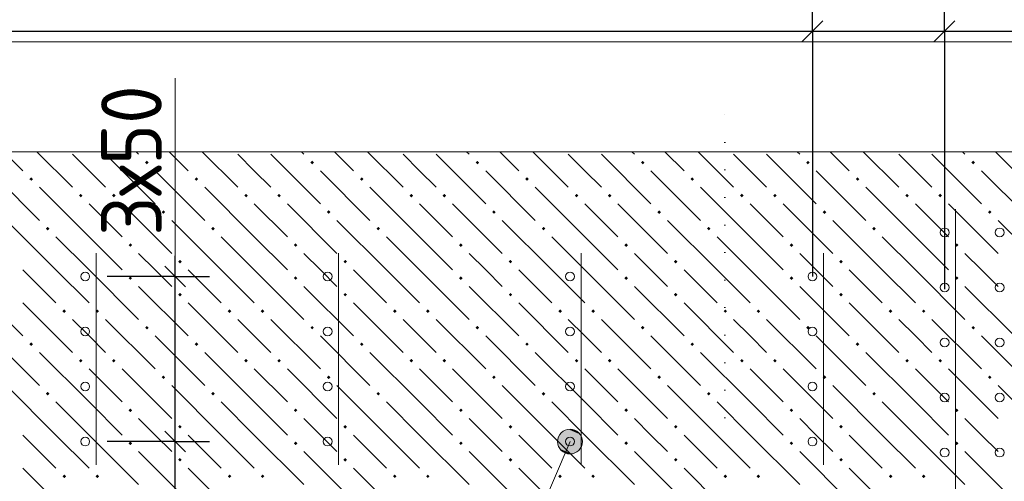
# Model space of a CAD drawing. Header units: millimetres. Extents: x 0 to 50400, y 0 to 35640.
# Tile 35 of 52: x 8130 to 12419, y 22354 to 24367. Entities that reach past the tile are written whole.
import ezdxf

# ---------------------------------------------------------------- set-up
doc = ezdxf.new("R2010")
doc.units = ezdxf.units.MM
doc.linetypes.add('______9', pattern=[120, 0, -120])
for name, color, linetype, lineweight in [('Standard', 7, 'Continuous', 25), ('ЖБ Перекрытие верхний уровень', 7, 'Continuous', 35), ('Общий01', 7, 'Continuous', 13), ('Размерная линия_ общее', 7, 'Continuous', 13)]:
    doc.layers.add(name, color=color, linetype=linetype, lineweight=lineweight)
doc.layers.add('Вспомогательная арматура', color=7, linetype='Continuous', lineweight=18, true_color=0x656565)
doc.layers.add('Поперечная арматура', color=7, linetype='Continuous', lineweight=18, true_color=0x5a2814)
doc.layers.add('Размерная выноска', color=7, linetype='Continuous')
doc.styles.add('ISOCPEUR', font='txt')

msp = doc.modelspace()

# ---------------------------------------------------------------- hatches: boundary and pattern name
at = {"layer": 'ЖБ Перекрытие верхний уровень', "linetype": 'Continuous', "lineweight": 18, "transparency": 33554687}
for points in [[(8675.9, 23744.3), (8683.7, 23752.1), (8691.5, 23744.3), (8683.7, 23736.5)], [(9395.9, 23744.3), (9403.7, 23752.1), (9411.5, 23744.3), (9403.7, 23736.5)], [(10115.9, 23744.3), (10123.7, 23752.1), (10131.5, 23744.3), (10123.7, 23736.5)], [(10835.9, 23744.3), (10843.7, 23752.1), (10851.5, 23744.3), (10843.7, 23736.5)], [(11555.9, 23744.3), (11563.7, 23752.1), (11571.5, 23744.3), (11563.7, 23736.5)], [(12275.9, 23744.3), (12283.7, 23752.1), (12291.5, 23744.3), (12283.7, 23736.5)], [(8171.9, 23672.3), (8179.7, 23680.1), (8187.5, 23672.3), (8179.7, 23664.5)], [(8891.9, 23672.3), (8899.7, 23680.1), (8907.5, 23672.3), (8899.7, 23664.5)], [(9611.9, 23672.3), (9619.7, 23680.1), (9627.5, 23672.3), (9619.7, 23664.5)], [(10331.9, 23672.3), (10339.7, 23680.1), (10347.5, 23672.3), (10339.7, 23664.5)], [(11051.9, 23672.3), (11059.7, 23680.1), (11067.5, 23672.3), (11059.7, 23664.5)], [(11771.9, 23672.3), (11779.7, 23680.1), (11787.5, 23672.3), (11779.7, 23664.5)], [(8387.9, 23600.3), (8395.7, 23608.1), (8403.5, 23600.3), (8395.7, 23592.5)], [(8531.9, 23600.3), (8539.7, 23608.1), (8547.5, 23600.3), (8539.7, 23592.5)], [(9107.9, 23600.3), (9115.7, 23608.1), (9123.5, 23600.3), (9115.7, 23592.5)], [(9251.9, 23600.3), (9259.7, 23608.1), (9267.5, 23600.3), (9259.7, 23592.5)], [(9827.9, 23600.3), (9835.7, 23608.1), (9843.5, 23600.3), (9835.7, 23592.5)], [(9971.9, 23600.3), (9979.7, 23608.1), (9987.5, 23600.3), (9979.7, 23592.5)], [(10547.9, 23600.3), (10555.7, 23608.1), (10563.5, 23600.3), (10555.7, 23592.5)], [(10691.9, 23600.3), (10699.7, 23608.1), (10707.5, 23600.3), (10699.7, 23592.5)], [(11267.9, 23600.3), (11275.7, 23608.1), (11283.5, 23600.3), (11275.7, 23592.5)], [(11411.9, 23600.3), (11419.7, 23608.1), (11427.5, 23600.3), (11419.7, 23592.5)], [(11987.9, 23600.3), (11995.7, 23608.1), (12003.5, 23600.3), (11995.7, 23592.5)], [(12131.9, 23600.3), (12139.7, 23608.1), (12147.5, 23600.3), (12139.7, 23592.5)], [(8747.9, 23528.3), (8755.7, 23536.1), (8763.5, 23528.3), (8755.7, 23520.5)], [(9467.9, 23528.3), (9475.7, 23536.1), (9483.5, 23528.3), (9475.7, 23520.5)], [(10187.9, 23528.3), (10195.7, 23536.1), (10203.5, 23528.3), (10195.7, 23520.5)], [(10907.9, 23528.3), (10915.7, 23536.1), (10923.5, 23528.3), (10915.7, 23520.5)], [(11627.9, 23528.3), (11635.7, 23536.1), (11643.5, 23528.3), (11635.7, 23520.5)], [(12347.9, 23528.3), (12355.7, 23536.1), (12363.5, 23528.3), (12355.7, 23520.5)], [(8243.9, 23456.3), (8251.7, 23464.1), (8259.5, 23456.3), (8251.7, 23448.5)], [(8963.9, 23456.3), (8971.7, 23464.1), (8979.5, 23456.3), (8971.7, 23448.5)], [(9683.9, 23456.3), (9691.7, 23464.1), (9699.5, 23456.3), (9691.7, 23448.5)], [(10403.9, 23456.3), (10411.7, 23464.1), (10419.5, 23456.3), (10411.7, 23448.5)], [(11123.9, 23456.3), (11131.7, 23464.1), (11139.5, 23456.3), (11131.7, 23448.5)], [(11843.9, 23456.3), (11851.7, 23464.1), (11859.5, 23456.3), (11851.7, 23448.5)], [(8603.9, 23384.3), (8611.7, 23392.1), (8619.5, 23384.3), (8611.7, 23376.5)], [(9323.9, 23384.3), (9331.7, 23392.1), (9339.5, 23384.3), (9331.7, 23376.5)], [(10043.9, 23384.3), (10051.7, 23392.1), (10059.5, 23384.3), (10051.7, 23376.5)], [(10763.9, 23384.3), (10771.7, 23392.1), (10779.5, 23384.3), (10771.7, 23376.5)], [(11483.9, 23384.3), (11491.7, 23392.1), (11499.5, 23384.3), (11491.7, 23376.5)], [(12203.9, 23384.3), (12211.7, 23392.1), (12219.5, 23384.3), (12211.7, 23376.5)], [(8819.9, 23312.3), (8827.7, 23320.1), (8835.5, 23312.3), (8827.7, 23304.5)], [(9539.9, 23312.3), (9547.7, 23320.1), (9555.5, 23312.3), (9547.7, 23304.5)], [(10259.9, 23312.3), (10267.7, 23320.1), (10275.5, 23312.3), (10267.7, 23304.5)], [(10979.9, 23312.3), (10987.7, 23320.1), (10995.5, 23312.3), (10987.7, 23304.5)], [(11699.9, 23312.3), (11707.7, 23320.1), (11715.5, 23312.3), (11707.7, 23304.5)], [(8603.9, 23240.3), (8611.7, 23248.1), (8619.5, 23240.3), (8611.7, 23232.5)], [(9323.9, 23240.3), (9331.7, 23248.1), (9339.5, 23240.3), (9331.7, 23232.5)], [(10043.9, 23240.3), (10051.7, 23248.1), (10059.5, 23240.3), (10051.7, 23232.5)], [(10763.9, 23240.3), (10771.7, 23248.1), (10779.5, 23240.3), (10771.7, 23232.5)], [(11483.9, 23240.3), (11491.7, 23248.1), (11499.5, 23240.3), (11491.7, 23232.5)], [(12203.9, 23240.3), (12211.7, 23248.1), (12219.5, 23240.3), (12211.7, 23232.5)], [(8819.9, 23168.3), (8827.7, 23176.1), (8835.5, 23168.3), (8827.7, 23160.5)], [(9539.9, 23168.3), (9547.7, 23176.1), (9555.5, 23168.3), (9547.7, 23160.5)], [(10259.9, 23168.3), (10267.7, 23176.1), (10275.5, 23168.3), (10267.7, 23160.5)], [(10979.9, 23168.3), (10987.7, 23176.1), (10995.5, 23168.3), (10987.7, 23160.5)], [(11699.9, 23168.3), (11707.7, 23176.1), (11715.5, 23168.3), (11707.7, 23160.5)], [(8315.9, 23096.3), (8323.7, 23104.1), (8331.5, 23096.3), (8323.7, 23088.5)], [(8459.9, 23096.3), (8467.7, 23104.1), (8475.5, 23096.3), (8467.7, 23088.5)], [(9035.9, 23096.3), (9043.7, 23104.1), (9051.5, 23096.3), (9043.7, 23088.5)], [(9179.9, 23096.3), (9187.7, 23104.1), (9195.5, 23096.3), (9187.7, 23088.5)], [(9755.9, 23096.3), (9763.7, 23104.1), (9771.5, 23096.3), (9763.7, 23088.5)], [(9899.9, 23096.3), (9907.7, 23104.1), (9915.5, 23096.3), (9907.7, 23088.5)], [(10475.9, 23096.3), (10483.7, 23104.1), (10491.5, 23096.3), (10483.7, 23088.5)], [(10619.9, 23096.3), (10627.7, 23104.1), (10635.5, 23096.3), (10627.7, 23088.5)], [(11195.9, 23096.3), (11203.7, 23104.1), (11211.5, 23096.3), (11203.7, 23088.5)], [(11339.9, 23096.3), (11347.7, 23104.1), (11355.5, 23096.3), (11347.7, 23088.5)], [(11915.9, 23096.3), (11923.7, 23104.1), (11931.5, 23096.3), (11923.7, 23088.5)], [(12059.9, 23096.3), (12067.7, 23104.1), (12075.5, 23096.3), (12067.7, 23088.5)], [(8675.9, 23024.3), (8683.7, 23032.1), (8691.5, 23024.3), (8683.7, 23016.5)], [(9395.9, 23024.3), (9403.7, 23032.1), (9411.5, 23024.3), (9403.7, 23016.5)], [(10115.9, 23024.3), (10123.7, 23032.1), (10131.5, 23024.3), (10123.7, 23016.5)], [(10835.9, 23024.3), (10843.7, 23032.1), (10851.5, 23024.3), (10843.7, 23016.5)], [(11555.9, 23024.3), (11563.7, 23032.1), (11571.5, 23024.3), (11563.7, 23016.5)], [(12275.9, 23024.3), (12283.7, 23032.1), (12291.5, 23024.3), (12283.7, 23016.5)], [(8171.9, 22952.3), (8179.7, 22960.1), (8187.5, 22952.3), (8179.7, 22944.5)], [(8891.9, 22952.3), (8899.7, 22960.1), (8907.5, 22952.3), (8899.7, 22944.5)], [(9611.9, 22952.3), (9619.7, 22960.1), (9627.5, 22952.3), (9619.7, 22944.5)], [(10331.9, 22952.3), (10339.7, 22960.1), (10347.5, 22952.3), (10339.7, 22944.5)], [(11051.9, 22952.3), (11059.7, 22960.1), (11067.5, 22952.3), (11059.7, 22944.5)], [(11771.9, 22952.3), (11779.7, 22960.1), (11787.5, 22952.3), (11779.7, 22944.5)], [(8387.9, 22880.3), (8395.7, 22888.1), (8403.5, 22880.3), (8395.7, 22872.5)], [(8531.9, 22880.3), (8539.7, 22888.1), (8547.5, 22880.3), (8539.7, 22872.5)], [(9107.9, 22880.3), (9115.7, 22888.1), (9123.5, 22880.3), (9115.7, 22872.5)], [(9251.9, 22880.3), (9259.7, 22888.1), (9267.5, 22880.3), (9259.7, 22872.5)], [(9827.9, 22880.3), (9835.7, 22888.1), (9843.5, 22880.3), (9835.7, 22872.5)], [(9971.9, 22880.3), (9979.7, 22888.1), (9987.5, 22880.3), (9979.7, 22872.5)], [(10547.9, 22880.3), (10555.7, 22888.1), (10563.5, 22880.3), (10555.7, 22872.5)], [(10691.9, 22880.3), (10699.7, 22888.1), (10707.5, 22880.3), (10699.7, 22872.5)], [(11267.9, 22880.3), (11275.7, 22888.1), (11283.5, 22880.3), (11275.7, 22872.5)], [(11411.9, 22880.3), (11419.7, 22888.1), (11427.5, 22880.3), (11419.7, 22872.5)], [(11987.9, 22880.3), (11995.7, 22888.1), (12003.5, 22880.3), (11995.7, 22872.5)], [(12131.9, 22880.3), (12139.7, 22888.1), (12147.5, 22880.3), (12139.7, 22872.5)], [(8747.9, 22808.3), (8755.7, 22816.1), (8763.5, 22808.3), (8755.7, 22800.5)], [(9467.9, 22808.3), (9475.7, 22816.1), (9483.5, 22808.3), (9475.7, 22800.5)], [(10187.9, 22808.3), (10195.7, 22816.1), (10203.5, 22808.3), (10195.7, 22800.5)], [(10907.9, 22808.3), (10915.7, 22816.1), (10923.5, 22808.3), (10915.7, 22800.5)], [(11627.9, 22808.3), (11635.7, 22816.1), (11643.5, 22808.3), (11635.7, 22800.5)], [(12347.9, 22808.3), (12355.7, 22816.1), (12363.5, 22808.3), (12355.7, 22800.5)], [(8243.9, 22736.3), (8251.7, 22744.1), (8259.5, 22736.3), (8251.7, 22728.5)], [(8963.9, 22736.3), (8971.7, 22744.1), (8979.5, 22736.3), (8971.7, 22728.5)], [(9683.9, 22736.3), (9691.7, 22744.1), (9699.5, 22736.3), (9691.7, 22728.5)], [(10403.9, 22736.3), (10411.7, 22744.1), (10419.5, 22736.3), (10411.7, 22728.5)], [(11123.9, 22736.3), (11131.7, 22744.1), (11139.5, 22736.3), (11131.7, 22728.5)], [(11843.9, 22736.3), (11851.7, 22744.1), (11859.5, 22736.3), (11851.7, 22728.5)], [(8603.9, 22664.3), (8611.7, 22672.1), (8619.5, 22664.3), (8611.7, 22656.5)], [(9323.9, 22664.3), (9331.7, 22672.1), (9339.5, 22664.3), (9331.7, 22656.5)], [(10043.9, 22664.3), (10051.7, 22672.1), (10059.5, 22664.3), (10051.7, 22656.5)], [(10763.9, 22664.3), (10771.7, 22672.1), (10779.5, 22664.3), (10771.7, 22656.5)], [(11483.9, 22664.3), (11491.7, 22672.1), (11499.5, 22664.3), (11491.7, 22656.5)], [(12203.9, 22664.3), (12211.7, 22672.1), (12219.5, 22664.3), (12211.7, 22656.5)], [(8819.9, 22592.3), (8827.7, 22600.1), (8835.5, 22592.3), (8827.7, 22584.5)], [(9539.9, 22592.3), (9547.7, 22600.1), (9555.5, 22592.3), (9547.7, 22584.5)], [(10259.9, 22592.3), (10267.7, 22600.1), (10275.5, 22592.3), (10267.7, 22584.5)], [(10979.9, 22592.3), (10987.7, 22600.1), (10995.5, 22592.3), (10987.7, 22584.5)], [(11699.9, 22592.3), (11707.7, 22600.1), (11715.5, 22592.3), (11707.7, 22584.5)], [(8603.9, 22520.3), (8611.7, 22528.1), (8619.5, 22520.3), (8611.7, 22512.5)], [(9323.9, 22520.3), (9331.7, 22528.1), (9339.5, 22520.3), (9331.7, 22512.5)], [(10043.9, 22520.3), (10051.7, 22528.1), (10059.5, 22520.3), (10051.7, 22512.5)], [(10763.9, 22520.3), (10771.7, 22528.1), (10779.5, 22520.3), (10771.7, 22512.5)], [(11483.9, 22520.3), (11491.7, 22528.1), (11499.5, 22520.3), (11491.7, 22512.5)], [(12203.9, 22520.3), (12211.7, 22528.1), (12219.5, 22520.3), (12211.7, 22512.5)], [(8819.9, 22448.3), (8827.7, 22456.1), (8835.5, 22448.3), (8827.7, 22440.5)], [(9539.9, 22448.3), (9547.7, 22456.1), (9555.5, 22448.3), (9547.7, 22440.5)], [(10259.9, 22448.3), (10267.7, 22456.1), (10275.5, 22448.3), (10267.7, 22440.5)], [(10979.9, 22448.3), (10987.7, 22456.1), (10995.5, 22448.3), (10987.7, 22440.5)], [(11699.9, 22448.3), (11707.7, 22456.1), (11715.5, 22448.3), (11707.7, 22440.5)], [(8315.9, 22376.3), (8323.7, 22384.1), (8331.5, 22376.3), (8323.7, 22368.5)], [(8459.9, 22376.3), (8467.7, 22384.1), (8475.5, 22376.3), (8467.7, 22368.5)], [(9035.9, 22376.3), (9043.7, 22384.1), (9051.5, 22376.3), (9043.7, 22368.5)], [(9179.9, 22376.3), (9187.7, 22384.1), (9195.5, 22376.3), (9187.7, 22368.5)], [(9755.9, 22376.3), (9763.7, 22384.1), (9771.5, 22376.3), (9763.7, 22368.5)], [(9899.9, 22376.3), (9907.7, 22384.1), (9915.5, 22376.3), (9907.7, 22368.5)], [(10475.9, 22376.3), (10483.7, 22384.1), (10491.5, 22376.3), (10483.7, 22368.5)], [(10619.9, 22376.3), (10627.7, 22384.1), (10635.5, 22376.3), (10627.7, 22368.5)], [(11195.9, 22376.3), (11203.7, 22384.1), (11211.5, 22376.3), (11203.7, 22368.5)], [(11339.9, 22376.3), (11347.7, 22384.1), (11355.5, 22376.3), (11347.7, 22368.5)], [(11915.9, 22376.3), (11923.7, 22384.1), (11931.5, 22376.3), (11923.7, 22368.5)], [(12059.9, 22376.3), (12067.7, 22384.1), (12075.5, 22376.3), (12067.7, 22368.5)]]:
    msp.add_hatch(color=7, dxfattribs=at).paths.add_polyline_path(points, flags=16)
at = {"layer": 'Общий01', "linetype": 'Continuous', "lineweight": 13, "transparency": 33554687}
for points in [[(10580.4, 22534.3), (10495, 22570.8), (10477.4, 22548.9)], [(10570.2, 22559.8), (10520.5, 22581), (10495, 22570.8)], [(10570.2, 22559.8), (10495, 22570.8), (10580.4, 22534.3)], [(10520.5, 22581), (10570.2, 22559.8), (10548.3, 22577.4)], [(10576.8, 22506.5), (10477.4, 22548.9), (10473.8, 22521.1)], [(10576.8, 22506.5), (10473.8, 22521.1), (10559.2, 22484.7)], [(10559.2, 22484.7), (10473.8, 22521.1), (10484, 22495.6)], [(10580.4, 22534.3), (10477.4, 22548.9), (10576.8, 22506.5)], [(10559.2, 22484.7), (10484, 22495.6), (10533.7, 22474.4)], [(10533.7, 22474.4), (10484, 22495.6), (10505.9, 22478.1)]]:
    msp.add_hatch(color=7, dxfattribs=at).paths.add_polyline_path(points)

# ---------------------------------------------------------------- linework, layer by layer
at = {"layer": 'Standard', "color": 251, "linetype": 'Continuous', "lineweight": -3, "true_color": 0x656565, "transparency": 33554687}
for p, q in [((11583.1, 24317.1), (11583.1, 24467.1)), ((12159.1, 24317.1), (12159.1, 24467.1)), ((11583.1, 24317.1), (11583.1, 24167.1)), ((11583.1, 24317.1), (11583.1, 23247.7)), ((12159.1, 24317.1), (12159.1, 24167.1)), ((12159.1, 24317.1), (12159.1, 23192.1)), ((8807, 23247.7), (8657, 23247.7)), ((8807, 23247.7), (8957, 23247.7)), ((8807, 22527.7), (8657, 22527.7)), ((8807, 22527.7), (8957, 22527.7))]:
    msp.add_line(p, q, dxfattribs=at)
at = {"layer": 'Standard', "color": 7, "linetype": 'Continuous', "lineweight": 25, "transparency": 33554687}
for p, q in [((11538.1, 24272.1), (11628.1, 24362.1)), ((12114.1, 24272.1), (12204.1, 24362.1)), ((8852, 23202.7), (8762, 23292.7)), ((8852, 22482.7), (8762, 22572.7))]:
    msp.add_line(p, q, dxfattribs=at)
at = {"layer": 'Standard', "color": 7, "linetype": 'Continuous', "lineweight": -3, "transparency": 33554687}
for p, q in [((7359.1, 24317.1), (11583.1, 24317.1)), ((11583.1, 24317.1), (12159.1, 24317.1)), ((12159.1, 24317.1), (12879.1, 24317.1)), ((8807, 23247.7), (8807, 23337.7)), ((8807, 22527.7), (8807, 23247.7)), ((8807, 22239.7), (8807, 22527.7))]:
    msp.add_line(p, q, dxfattribs=at)
at = {"layer": 'Standard', "color": 7, "linetype": '______9', "lineweight": 13, "transparency": 33554687}
msp.add_line((11202.1, 22631.3), (11202.1, 24034.2), dxfattribs=at)
msp.add_line((11202.1, 22631.3), (11202.1, 24034.2), dxfattribs=at)
at = {"layer": 'Standard', "color": 254, "linetype": 'Continuous', "lineweight": 18, "true_color": 0xc4c4ff, "transparency": 33554687}
msp.add_lwpolyline([(4912.9, 20064.4), (13804.9, 20064.4), (13804.9, 24271.2), (4912.9, 24271.2), (4912.9, 20064.4)], dxfattribs=at)
at = {"layer": 'Standard', "color": 251, "linetype": 'Continuous', "lineweight": -3, "true_color": 0x656565, "transparency": 33554687}
for points in [[(8807, 23247.7), (8787.9, 23247.7), (8787.9, 23247.7), (8511.1, 23247.7)], [(8807, 22527.7), (8787.3, 22527.7), (8787.3, 22527.7), (8511.1, 22527.7)]]:
    msp.add_lwpolyline(points, dxfattribs=at)
at = {"layer": 'Вспомогательная арматура', "color": 251, "linetype": 'Continuous', "lineweight": 18, "true_color": 0x656565, "transparency": 33554687}
for p, q in [((12207.1, 23540.5), (12207.1, 21178.9)), ((12207.1, 23540.5), (12207.1, 21178.9)), ((8463.1, 22426.9), (8463.1, 23348.5)), ((8463.1, 22426.9), (8463.1, 23348.5)), ((9519.1, 22426.9), (9519.1, 23348.5)), ((9519.1, 22426.9), (9519.1, 23348.5)), ((10575.1, 22426.9), (10575.1, 23348.5)), ((10575.1, 22426.9), (10575.1, 23348.5)), ((11631.1, 22426.9), (11631.1, 23348.5)), ((11631.1, 22426.9), (11631.1, 23348.5))]:
    msp.add_line(p, q, dxfattribs=at)
at = {"layer": 'ЖБ Перекрытие верхний уровень', "color": 9, "linetype": 'Continuous', "lineweight": 18, "true_color": 0xc7c7c7, "transparency": 33554687}
for p, q in [((8060.8, 23791.2), (8143.7, 23708.3)), ((8204.8, 23791.2), (8359.7, 23636.3)), ((8431.7, 23708.3), (8359.7, 23780.3)), ((8503.7, 23780.3), (8719.7, 23564.3)), ((8636.8, 23791.2), (8647.7, 23780.3)), ((8780.8, 23791.2), (8863.7, 23708.3)), ((8924.8, 23791.2), (9079.7, 23636.3)), ((9151.7, 23708.3), (9079.7, 23780.3)), ((9223.7, 23780.3), (9439.7, 23564.3)), ((9356.8, 23791.2), (9367.7, 23780.3)), ((9500.8, 23791.2), (9583.7, 23708.3)), ((9644.8, 23791.2), (9799.7, 23636.3)), ((9871.7, 23708.3), (9799.7, 23780.3)), ((9943.7, 23780.3), (10159.7, 23564.3)), ((10076.8, 23791.2), (10087.7, 23780.3)), ((10220.8, 23791.2), (10303.7, 23708.3)), ((10364.8, 23791.2), (10519.7, 23636.3)), ((10591.7, 23708.3), (10519.7, 23780.3)), ((10663.7, 23780.3), (10879.7, 23564.3)), ((10796.8, 23791.2), (10807.7, 23780.3)), ((10940.8, 23791.2), (11023.7, 23708.3)), ((11084.8, 23791.2), (11239.7, 23636.3)), ((11311.7, 23708.3), (11239.7, 23780.3)), ((11383.7, 23780.3), (11599.7, 23564.3)), ((11516.8, 23791.2), (11527.7, 23780.3)), ((11660.8, 23791.2), (11743.7, 23708.3)), ((11804.8, 23791.2), (11959.7, 23636.3)), ((12031.7, 23708.3), (11959.7, 23780.3)), ((12103.7, 23780.3), (12319.7, 23564.3)), ((12236.8, 23791.2), (12247.7, 23780.3)), ((12380.8, 23791.2), (12463.7, 23708.3)), ((7999.7, 23708.3), (8215.7, 23492.3)), ((8503.7, 23636.3), (8431.7, 23708.3)), ((8719.7, 23708.3), (8935.7, 23492.3)), ((9223.7, 23636.3), (9151.7, 23708.3)), ((9439.7, 23708.3), (9655.7, 23492.3)), ((9943.7, 23636.3), (9871.7, 23708.3)), ((10159.7, 23708.3), (10375.7, 23492.3)), ((10663.7, 23636.3), (10591.7, 23708.3)), ((10879.7, 23708.3), (11095.7, 23492.3)), ((11383.7, 23636.3), (11311.7, 23708.3)), ((11599.7, 23708.3), (11815.7, 23492.3)), ((12103.7, 23636.3), (12031.7, 23708.3)), ((12319.7, 23708.3), (12535.7, 23492.3)), ((8431.7, 23420.3), (8215.7, 23636.3)), ((9151.7, 23420.3), (8935.7, 23636.3)), ((9871.7, 23420.3), (9655.7, 23636.3)), ((10591.7, 23420.3), (10375.7, 23636.3)), ((11311.7, 23420.3), (11095.7, 23636.3)), ((12031.7, 23420.3), (11815.7, 23636.3)), ((8431.7, 23564.3), (8575.7, 23420.3)), ((8575.7, 23564.3), (8791.7, 23348.3)), ((9151.7, 23564.3), (9295.7, 23420.3)), ((9295.7, 23564.3), (9511.7, 23348.3)), ((9871.7, 23564.3), (10015.7, 23420.3)), ((10015.7, 23564.3), (10231.7, 23348.3)), ((10591.7, 23564.3), (10735.7, 23420.3)), ((10735.7, 23564.3), (10951.7, 23348.3)), ((11311.7, 23564.3), (11455.7, 23420.3)), ((11455.7, 23564.3), (11671.7, 23348.3)), ((12031.7, 23564.3), (12175.7, 23420.3)), ((12175.7, 23564.3), (12391.7, 23348.3)), ((8287.7, 23276.3), (8071.7, 23492.3)), ((9007.7, 23276.3), (8791.7, 23492.3)), ((9727.7, 23276.3), (9511.7, 23492.3)), ((10447.7, 23276.3), (10231.7, 23492.3)), ((11167.7, 23276.3), (10951.7, 23492.3)), ((11887.7, 23276.3), (11671.7, 23492.3)), ((12607.7, 23276.3), (12391.7, 23492.3)), ((8287.7, 23420.3), (8431.7, 23276.3)), ((8431.7, 23420.3), (8575.7, 23276.3)), ((9007.7, 23420.3), (9151.7, 23276.3)), ((9151.7, 23420.3), (9295.7, 23276.3)), ((9727.7, 23420.3), (9871.7, 23276.3)), ((9871.7, 23420.3), (10015.7, 23276.3)), ((10447.7, 23420.3), (10591.7, 23276.3)), ((10591.7, 23420.3), (10735.7, 23276.3)), ((11167.7, 23420.3), (11311.7, 23276.3)), ((11311.7, 23420.3), (11455.7, 23276.3)), ((11887.7, 23420.3), (12031.7, 23276.3)), ((12031.7, 23420.3), (12175.7, 23276.3)), ((8719.7, 23276.3), (8647.7, 23348.3)), ((9439.7, 23276.3), (9367.7, 23348.3)), ((10159.7, 23276.3), (10087.7, 23348.3)), ((10879.7, 23276.3), (10807.7, 23348.3)), ((11599.7, 23276.3), (11527.7, 23348.3)), ((12319.7, 23276.3), (12247.7, 23348.3)), ((8143.7, 23276.3), (8287.7, 23132.3)), ((8287.7, 23276.3), (8431.7, 23132.3)), ((8431.7, 23276.3), (8647.7, 23060.3)), ((8791.7, 23204.3), (8719.7, 23276.3)), ((8863.7, 23276.3), (9007.7, 23132.3)), ((9007.7, 23276.3), (9151.7, 23132.3)), ((9151.7, 23276.3), (9367.7, 23060.3)), ((9511.7, 23204.3), (9439.7, 23276.3)), ((9583.7, 23276.3), (9727.7, 23132.3)), ((9727.7, 23276.3), (9871.7, 23132.3)), ((9871.7, 23276.3), (10087.7, 23060.3)), ((10231.7, 23204.3), (10159.7, 23276.3)), ((10303.7, 23276.3), (10447.7, 23132.3)), ((10447.7, 23276.3), (10591.7, 23132.3)), ((10591.7, 23276.3), (10807.7, 23060.3)), ((10951.7, 23204.3), (10879.7, 23276.3)), ((11023.7, 23276.3), (11167.7, 23132.3)), ((11167.7, 23276.3), (11311.7, 23132.3)), ((11311.7, 23276.3), (11527.7, 23060.3)), ((11671.7, 23204.3), (11599.7, 23276.3)), ((11743.7, 23276.3), (11887.7, 23132.3)), ((11887.7, 23276.3), (12031.7, 23132.3)), ((12031.7, 23276.3), (12247.7, 23060.3)), ((12391.7, 23204.3), (12319.7, 23276.3)), ((7927.7, 23204.3), (8143.7, 22988.3)), ((8647.7, 23204.3), (8863.7, 22988.3)), ((9367.7, 23204.3), (9583.7, 22988.3)), ((10087.7, 23204.3), (10303.7, 22988.3)), ((10807.7, 23204.3), (11023.7, 22988.3)), ((11527.7, 23204.3), (11743.7, 22988.3)), ((12247.7, 23204.3), (12463.7, 22988.3)), ((8143.7, 23132.3), (8359.7, 22916.3)), ((8863.7, 23132.3), (9079.7, 22916.3)), ((9583.7, 23132.3), (9799.7, 22916.3)), ((10303.7, 23132.3), (10519.7, 22916.3)), ((11023.7, 23132.3), (11239.7, 22916.3)), ((11743.7, 23132.3), (11959.7, 22916.3)), ((8431.7, 22988.3), (8359.7, 23060.3)), ((8503.7, 23060.3), (8719.7, 22844.3)), ((9151.7, 22988.3), (9079.7, 23060.3)), ((9223.7, 23060.3), (9439.7, 22844.3)), ((9871.7, 22988.3), (9799.7, 23060.3)), ((9943.7, 23060.3), (10159.7, 22844.3)), ((10591.7, 22988.3), (10519.7, 23060.3)), ((10663.7, 23060.3), (10879.7, 22844.3)), ((11311.7, 22988.3), (11239.7, 23060.3)), ((11383.7, 23060.3), (11599.7, 22844.3)), ((12031.7, 22988.3), (11959.7, 23060.3)), ((12103.7, 23060.3), (12319.7, 22844.3)), ((7999.7, 22988.3), (8215.7, 22772.3)), ((8503.7, 22916.3), (8431.7, 22988.3)), ((8719.7, 22988.3), (8935.7, 22772.3)), ((9223.7, 22916.3), (9151.7, 22988.3)), ((9439.7, 22988.3), (9655.7, 22772.3)), ((9943.7, 22916.3), (9871.7, 22988.3)), ((10159.7, 22988.3), (10375.7, 22772.3)), ((10663.7, 22916.3), (10591.7, 22988.3)), ((10879.7, 22988.3), (11095.7, 22772.3)), ((11383.7, 22916.3), (11311.7, 22988.3)), ((11599.7, 22988.3), (11815.7, 22772.3)), ((12103.7, 22916.3), (12031.7, 22988.3)), ((12319.7, 22988.3), (12535.7, 22772.3)), ((8431.7, 22700.3), (8215.7, 22916.3)), ((9151.7, 22700.3), (8935.7, 22916.3)), ((9871.7, 22700.3), (9655.7, 22916.3)), ((10591.7, 22700.3), (10375.7, 22916.3)), ((11311.7, 22700.3), (11095.7, 22916.3)), ((12031.7, 22700.3), (11815.7, 22916.3)), ((8431.7, 22844.3), (8575.7, 22700.3)), ((8575.7, 22844.3), (8791.7, 22628.3)), ((9151.7, 22844.3), (9295.7, 22700.3)), ((9295.7, 22844.3), (9511.7, 22628.3)), ((9871.7, 22844.3), (10015.7, 22700.3)), ((10015.7, 22844.3), (10231.7, 22628.3)), ((10591.7, 22844.3), (10735.7, 22700.3)), ((10735.7, 22844.3), (10951.7, 22628.3)), ((11311.7, 22844.3), (11455.7, 22700.3)), ((11455.7, 22844.3), (11671.7, 22628.3)), ((12031.7, 22844.3), (12175.7, 22700.3)), ((12175.7, 22844.3), (12391.7, 22628.3)), ((8287.7, 22556.3), (8071.7, 22772.3)), ((9007.7, 22556.3), (8791.7, 22772.3)), ((9727.7, 22556.3), (9511.7, 22772.3)), ((10447.7, 22556.3), (10231.7, 22772.3)), ((11167.7, 22556.3), (10951.7, 22772.3)), ((11887.7, 22556.3), (11671.7, 22772.3)), ((12607.7, 22556.3), (12391.7, 22772.3)), ((8287.7, 22700.3), (8431.7, 22556.3)), ((8431.7, 22700.3), (8575.7, 22556.3)), ((9007.7, 22700.3), (9151.7, 22556.3)), ((9151.7, 22700.3), (9295.7, 22556.3)), ((9727.7, 22700.3), (9871.7, 22556.3)), ((9871.7, 22700.3), (10015.7, 22556.3)), ((10447.7, 22700.3), (10591.7, 22556.3)), ((10591.7, 22700.3), (10735.7, 22556.3)), ((11167.7, 22700.3), (11311.7, 22556.3)), ((11311.7, 22700.3), (11455.7, 22556.3)), ((11887.7, 22700.3), (12031.7, 22556.3)), ((12031.7, 22700.3), (12175.7, 22556.3)), ((8719.7, 22556.3), (8647.7, 22628.3)), ((9439.7, 22556.3), (9367.7, 22628.3)), ((10159.7, 22556.3), (10087.7, 22628.3)), ((10879.7, 22556.3), (10807.7, 22628.3)), ((11599.7, 22556.3), (11527.7, 22628.3)), ((12319.7, 22556.3), (12247.7, 22628.3)), ((8143.7, 22556.3), (8287.7, 22412.3)), ((8287.7, 22556.3), (8431.7, 22412.3)), ((8431.7, 22556.3), (8647.7, 22340.3)), ((8791.7, 22484.3), (8719.7, 22556.3)), ((8863.7, 22556.3), (9007.7, 22412.3)), ((9007.7, 22556.3), (9151.7, 22412.3)), ((9151.7, 22556.3), (9367.7, 22340.3)), ((9511.7, 22484.3), (9439.7, 22556.3)), ((9583.7, 22556.3), (9727.7, 22412.3)), ((9727.7, 22556.3), (9871.7, 22412.3)), ((9871.7, 22556.3), (10087.7, 22340.3)), ((10231.7, 22484.3), (10159.7, 22556.3)), ((10303.7, 22556.3), (10447.7, 22412.3)), ((10447.7, 22556.3), (10591.7, 22412.3)), ((10591.7, 22556.3), (10807.7, 22340.3)), ((10951.7, 22484.3), (10879.7, 22556.3)), ((11023.7, 22556.3), (11167.7, 22412.3)), ((11167.7, 22556.3), (11311.7, 22412.3)), ((11311.7, 22556.3), (11527.7, 22340.3)), ((11671.7, 22484.3), (11599.7, 22556.3)), ((11743.7, 22556.3), (11887.7, 22412.3)), ((11887.7, 22556.3), (12031.7, 22412.3)), ((12031.7, 22556.3), (12247.7, 22340.3)), ((12391.7, 22484.3), (12319.7, 22556.3)), ((8647.7, 22484.3), (8863.7, 22268.3)), ((9367.7, 22484.3), (9583.7, 22268.3)), ((10087.7, 22484.3), (10303.7, 22268.3)), ((10807.7, 22484.3), (11023.7, 22268.3)), ((11527.7, 22484.3), (11743.7, 22268.3)), ((12247.7, 22484.3), (12463.7, 22268.3)), ((8143.7, 22412.3), (8359.7, 22196.3)), ((8863.7, 22412.3), (9079.7, 22196.3)), ((9583.7, 22412.3), (9799.7, 22196.3)), ((10303.7, 22412.3), (10519.7, 22196.3)), ((11023.7, 22412.3), (11239.7, 22196.3)), ((11743.7, 22412.3), (11959.7, 22196.3))]:
    msp.add_line(p, q, dxfattribs=at)
at = {"layer": 'Общий01', "color": 7, "linetype": 'Continuous', "lineweight": 13, "transparency": 33554687}
for p, q in [((10548.3, 22577.4), (10548.3, 22577.4)), ((10477.4, 22548.9), (10477.4, 22548.9)), ((10505.9, 22478.1), (10505.9, 22478.1)), ((10576.8, 22506.5), (10576.8, 22506.5))]:
    msp.add_line(p, q, dxfattribs=at)
msp.add_lwpolyline([(10527.1, 22527.7), (9629.6, 20426.1), (9341.6, 20426.1)], dxfattribs=at)
msp.add_circle((10527.1, 22527.7), 54, dxfattribs=at)
at = {"layer": 'Поперечная арматура', "color": 19, "linetype": 'Continuous', "lineweight": 18, "true_color": 0x5a2814, "transparency": 33554687}
for centre in [(12159.1, 23439.7), (12399.1, 23439.7), (8415.1, 23247.7), (9471.1, 23247.7), (10527.1, 23247.7), (11583.1, 23247.7), (12159.1, 23199.7), (12399.1, 23199.7), (8415.1, 23007.7), (9471.1, 23007.7), (10527.1, 23007.7), (11583.1, 23007.7), (12159.1, 22959.7), (12399.1, 22959.7), (8415.1, 22767.7), (9471.1, 22767.7), (10527.1, 22767.7), (11583.1, 22767.7), (12159.1, 22719.7), (12399.1, 22719.7), (8415.1, 22527.7), (9471.1, 22527.7), (10527.1, 22527.7), (11583.1, 22527.7), (12159.1, 22479.7), (12399.1, 22479.7)]:
    msp.add_circle(centre, 19.2, dxfattribs=at)
at = {"layer": 'Размерная выноска', "color": 7, "linetype": 'Continuous', "lineweight": 13, "transparency": 33554687}
msp.add_line((13468.9, 23791.2), (5248.9, 23791.2), dxfattribs=at)
at = {"layer": 'Размерная линия_ общее', "color": 7, "linetype": 'Continuous', "lineweight": 13, "transparency": 33554687}
msp.add_line((8807, 24111.7), (8807, 23247.7), dxfattribs=at)

# ---------------------------------------------------------------- texts
at = {"layer": 'Standard', "color": 7, "linetype": 'Continuous', "lineweight": 25, "transparency": 33554687, "insert": (8748.4, 23424.5), "char_height": 264, "width": 861.721, "attachment_point": 7, "rotation": 90, "style": 'ISOCPEUR'}
msp.add_mtext('\\W0.93;3х50', dxfattribs=at)

doc.saveas('drawing.dxf')
